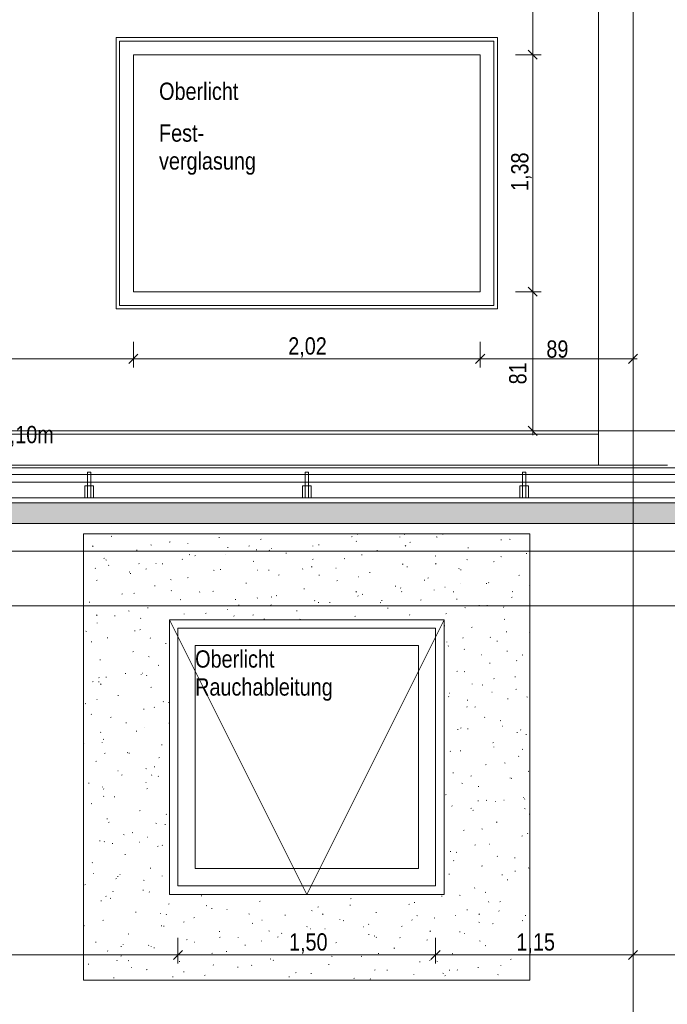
# Model space of a CAD drawing. Extents: x -720 to 300, y 62 to 1112.
# Tile 38 of 50: x -222 to -146, y 708 to 823. Entities that reach past the tile are written whole.
import ezdxf
from ezdxf.lldxf.tags import DXFTag

# ---------------------------------------------------------------- set-up
doc = ezdxf.new("R2010")
doc.units = 0
doc.layers.get('0').update_dxf_attribs({"lineweight": 13})
for name, color, linetype, lineweight, true_color in [('30 -36 Dächer- 3 Dachbeläge', 9, 'Continuous', 15, 0x808080), ('30 -36 Dächer- 3 Dachbeläge Gründach', 9, 'Continuous', 9, 0x808080), ('30 -36 Dächer- 4 Dachbekleidungen', 9, 'Continuous', 9, 0x808080), ('60- 61 allgemeine Ausstattung- 4 Terrassen', 9, 'Continuous', 9, 0x808080), ('70 -72 Beschriftung- 1 Beschriftung allgemein', 7, 'Continuous', 9, 0xff6633), ('70 -76 Bemaßung- 2 Allgemein', 9, 'Continuous', 5, 0x808080)]:
    doc.layers.add(name, color=color, linetype=linetype, lineweight=lineweight, true_color=true_color)
for name, color, linetype, lineweight in [('40 -43 Lüftungsanlagen - Entrauchung', 7, 'Continuous', 9), ('70 -71 Achsen- 1 Gebäudeachsen', 7, 'STRICHPUNKT2-A06DNB31MF', 18), ('70 -73 Bauteildarst.- 2 verdeckt 0.15', 7, 'grob-A06DNB30MF', 15)]:
    doc.layers.add(name, color=color, linetype=linetype, lineweight=lineweight)
doc.styles.get("Standard").update_dxf_attribs({"font": 'ARIALN.TTF'})
tags = doc.linetypes.add('grob-A06DNB30MF', pattern=[14, 3, -8, 3]).pattern_tags.tags
tags[8:9] = [DXFTag(74, 4), DXFTag(75, 0), DXFTag(340, '0'), DXFTag(46, 0.0), DXFTag(50, 0.0), DXFTag(44, 0.0), DXFTag(45, 0.0)]
tags[6:7] = [DXFTag(74, 4), DXFTag(75, 0), DXFTag(340, '0'), DXFTag(46, 0.0), DXFTag(50, 0.0), DXFTag(44, 0.0), DXFTag(45, 0.0)]
tags[4:5] = [DXFTag(74, 4), DXFTag(75, 0), DXFTag(340, '0'), DXFTag(46, 0.0), DXFTag(50, 0.0), DXFTag(44, 0.0), DXFTag(45, 0.0)]
tags = doc.linetypes.add('STRICHPUNKT2-A06DNB31MF', pattern=[12.7, 6.35, -3.175, 0, -3.175]).pattern_tags.tags
tags[10:11] = [DXFTag(74, 4), DXFTag(75, 0), DXFTag(340, '0'), DXFTag(46, 0.0), DXFTag(50, 0.0), DXFTag(44, 0.0), DXFTag(45, 0.0)]
tags[8:9] = [DXFTag(74, 4), DXFTag(75, 0), DXFTag(340, '0'), DXFTag(46, 0.0), DXFTag(50, 0.0), DXFTag(44, 0.0), DXFTag(45, 0.0)]
tags[6:7] = [DXFTag(74, 4), DXFTag(75, 0), DXFTag(340, '0'), DXFTag(46, 0.0), DXFTag(50, 0.0), DXFTag(44, 0.0), DXFTag(45, 0.0)]
tags[4:5] = [DXFTag(74, 4), DXFTag(75, 0), DXFTag(340, '0'), DXFTag(46, 0.0), DXFTag(50, 0.0), DXFTag(44, 0.0), DXFTag(45, 0.0)]

# ---------------------------------------------------------------- blocks, each defined once
blk = doc.blocks.new('Referenz-A06DNB32MF')
at = {"layer": '30 -36 Dächer- 3 Dachbeläge', "color": 0, "linetype": 'Continuous', "ltscale": 0.15}
for p, q in [((-6.75, 766.51), (-682.36, 766.51)), ((-682.36, 764.11), (-6.75, 764.11))]:
    blk.add_line(p, q, dxfattribs=at)
at = {"layer": '30 -36 Dächer- 3 Dachbeläge', "color": 0, "lineweight": 9}
for p, q in [((-682.36, 764.11), (-6.75, 764.11)), ((-200.53, 762.91), (-200.51, 762.91)), ((-182.43, 762.83), (-182.44, 762.9)), ((-177.01, 762.86), (-176.94, 762.83)), ((-172.54, 762.86), (-172.46, 762.88)), ((-213.25, 761.51), (-213.31, 761.45)), ((-211.14, 762.6), (-211.06, 762.62)), ((-206.5, 761.63), (-206.43, 761.6)), ((-204.36, 761.95), (-204.28, 761.97)), ((-202.21, 761.78), (-202.2, 761.75)), ((-198.55, 762.44), (-198.56, 762.51)), ((-195.03, 761.53), (-195.09, 761.47)), ((-193.75, 762.26), (-193.67, 762.28)), ((-187.63, 761.49), (-187.65, 761.52)), ((-186.97, 761.61), (-186.89, 761.63)), ((-183.15, 762.56), (-183.07, 762.58)), ((-182.56, 762.01), (-182.59, 762.04)), ((-177.5, 762.53), (-177.52, 762.56)), ((-176.82, 761.55), (-176.87, 761.49)), ((-176.36, 761.91), (-176.28, 761.93)), ((-173.26, 762.56), (-173.18, 762.54)), ((-165.76, 762.21), (-165.68, 762.23)), ((-164.75, 762.28), (-164.67, 762.25)), ((-208.18, 761), (-208.1, 761.02)), ((-201.97, 760.51), (-202.03, 760.46)), ((-201.39, 760.35), (-201.31, 760.37)), ((-197.76, 760.45), (-197.78, 760.48)), ((-197.57, 761.3), (-197.49, 761.32)), ((-194.24, 761.06), (-194.17, 761.03)), ((-192.69, 760.97), (-192.72, 761)), ((-192.51, 761.22), (-192.44, 761.2)), ((-190.79, 760.66), (-190.71, 760.67)), ((-181.97, 760.48), (-181.9, 760.45)), ((-180.18, 760.96), (-180.1, 760.98)), ((-169.58, 761.26), (-169.5, 761.28)), ((-162.79, 760.61), (-162.71, 760.63)), ((-212, 760.05), (-211.92, 760.07)), ((-211.76, 759.88), (-211.69, 759.86)), ((-211.46, 759.26), (-211.39, 759.23)), ((-207.89, 759.41), (-207.91, 759.44)), ((-205.93, 759.47), (-205.9, 759.47)), ((-205.21, 759.4), (-205.13, 759.42)), ((-202.82, 759.93), (-202.85, 759.96)), ((-194.61, 759.7), (-194.53, 759.72)), ((-187.62, 759.97), (-187.68, 759.93)), ((-184, 760.01), (-183.92, 760.03)), ((-177.22, 759.36), (-177.14, 759.38)), ((-173.4, 760.31), (-173.32, 760.33)), ((-173.27, 759.44), (-173.34, 759.39)), ((-169.71, 759.91), (-169.64, 759.88)), ((-166.61, 759.66), (-166.53, 759.68)), ((-165.73, 760.26), (-165.65, 760.24)), ((-212.95, 758.89), (-212.98, 758.92)), ((-209.03, 758.45), (-208.95, 758.47)), ((-208.88, 758.26), (-208.89, 758.33)), ((-207.02, 758.83), (-207.08, 758.78)), ((-199.2, 758.68), (-199.13, 758.65)), ((-198.43, 758.75), (-198.35, 758.77)), ((-194.12, 758.69), (-194.09, 758.69)), ((-192.77, 758.65), (-192.77, 758.72)), ((-191.64, 758.1), (-191.56, 758.12)), ((-188.8, 758.85), (-188.86, 758.8)), ((-187.82, 759.05), (-187.74, 759.07)), ((-186.94, 758.11), (-186.86, 758.08)), ((-184.98, 758.92), (-184.91, 758.9)), ((-181.04, 758.4), (-180.96, 758.42)), ((-176.65, 759.04), (-176.66, 759.11)), ((-170.59, 758.87), (-170.64, 758.82)), ((-170.43, 758.71), (-170.35, 758.73)), ((-163.65, 758.06), (-163.57, 758.08)), ((-212.85, 757.49), (-212.77, 757.51)), ((-204.23, 757.58), (-204.16, 757.55)), ((-202.25, 757.8), (-202.17, 757.82)), ((-195.46, 757.15), (-195.38, 757.17)), ((-184.86, 757.45), (-184.78, 757.47)), ((-182.31, 757.91), (-182.28, 757.91)), ((-174.67, 757.53), (-174.6, 757.5)), ((-174.25, 757.76), (-174.17, 757.77)), ((-170.5, 757.13), (-170.47, 757.13)), ((-167.47, 757.11), (-167.39, 757.13)), ((-167.16, 757.2), (-167.19, 757.23)), ((-162.41, 756.96), (-162.35, 756.93)), ((-209.89, 755.89), (-209.81, 755.91)), ((-208.42, 755.99), (-208.48, 755.95)), ((-206.07, 756.85), (-205.99, 756.86)), ((-204.16, 756.31), (-204.09, 756.28)), ((-200.79, 756.16), (-200.85, 756.1)), ((-199.28, 756.2), (-199.2, 756.22)), ((-188.68, 756.5), (-188.6, 756.52)), ((-182.57, 756.18), (-182.63, 756.12)), ((-181.89, 755.85), (-181.81, 755.87)), ((-178.07, 756.8), (-177.99, 756.82)), ((-177.45, 756.62), (-177.38, 756.6)), ((-177.29, 756.16), (-177.32, 756.19)), ((-173.52, 756.38), (-173.5, 756.35)), ((-172.23, 756.68), (-172.26, 756.71)), ((-171.29, 756.15), (-171.21, 756.17)), ((-164.36, 756.2), (-164.41, 756.14)), ((-213.71, 754.94), (-213.63, 754.96)), ((-203.1, 755.24), (-203.02, 755.26)), ((-196.7, 755.28), (-196.63, 755.25)), ((-194.07, 755.46), (-194.13, 755.41)), ((-192.49, 754.6), (-192.52, 754.63)), ((-192.5, 755.55), (-192.42, 755.57)), ((-191.9, 755.73), (-191.83, 755.7)), ((-187.42, 755.12), (-187.45, 755.15)), ((-186.98, 754.87), (-186.99, 754.94)), ((-185.71, 754.9), (-185.63, 754.92)), ((-182.36, 755.64), (-182.39, 755.67)), ((-179.72, 754.92), (-179.79, 754.88)), ((-179.64, 755.16), (-179.56, 755.13)), ((-175.11, 755.2), (-175.03, 755.22)), ((-170.87, 755.26), (-170.87, 755.33)), ((-164.5, 755.5), (-164.42, 755.52)), ((-86.95, 754.51), (-682.36, 754.51)), ((-209.13, 753.93), (-209.05, 753.9)), ((-206.92, 754.29), (-206.84, 754.31)), ((-203.1, 754.47), (-203.1, 754.54)), ((-202.62, 753.56), (-202.65, 753.59)), ((-200.14, 753.64), (-200.06, 753.66)), ((-197.55, 754.08), (-197.58, 754.11)), ((-196.32, 754.59), (-196.24, 754.61)), ((-194.56, 753.48), (-194.62, 753.43)), ((-189.53, 753.95), (-189.45, 753.96)), ((-178.93, 754.25), (-178.85, 754.27)), ((-176.35, 753.5), (-176.4, 753.45)), ((-172.14, 753.6), (-172.06, 753.62)), ((-169.92, 754.32), (-169.85, 754.29)), ((-168.32, 754.55), (-168.24, 754.57)), ((-167.37, 754.58), (-167.3, 754.55)), ((-165.38, 754.39), (-165.44, 754.34)), ((-212.78, 753.46), (-212.84, 753.41)), ((-212.75, 752.52), (-212.78, 752.55)), ((-210.74, 753.34), (-210.66, 753.36)), ((-207.68, 753.04), (-207.71, 753.07)), ((-196.86, 753.36), (-196.79, 753.33)), ((-193.35, 752.99), (-193.27, 753.01)), ((-189.17, 752.97), (-189.1, 752.95)), ((-182.75, 753.3), (-182.67, 753.32)), ((-165.36, 752.95), (-165.28, 752.97)), ((-214.09, 751.56), (-214.02, 751.53)), ((-208.43, 751.63), (-208.35, 751.61)), ((-207.78, 751.74), (-207.7, 751.76)), ((-172.34, 752.21), (-172.26, 752.18)), ((-169.18, 752), (-169.1, 752.02)), ((-165.08, 751.47), (-165.09, 751.54)), ((-162.39, 752.01), (-162.35, 752)), ((-162.39, 751.35), (-162.35, 751.36)), ((-213.43, 750.3), (-213.44, 750.37)), ((-211.6, 750.78), (-211.52, 750.8)), ((-206.55, 750.79), (-206.61, 750.73)), ((-204.81, 750.14), (-204.73, 750.15)), ((-172.03, 750.31), (-172.05, 750.34)), ((-170.12, 750.83), (-170.17, 750.77)), ((-166.96, 750.83), (-166.99, 750.86)), ((-166.21, 750.4), (-166.14, 750.42)), ((-208.63, 749.18), (-208.55, 749.2)), ((-171.83, 749.87), (-171.89, 749.83)), ((-170.03, 749.44), (-169.96, 749.46)), ((-165.04, 749.26), (-164.96, 749.23)), ((-212.45, 748.23), (-212.38, 748.25)), ((-206.79, 748.61), (-206.72, 748.58)), ((-168.03, 748.82), (-168, 748.82)), ((-167.07, 747.84), (-166.99, 747.86)), ((-163.89, 748.15), (-163.94, 748.1)), ((-163.25, 748.79), (-163.17, 748.81)), ((-209.49, 746.63), (-209.41, 746.65)), ((-207.48, 746.67), (-207.51, 746.7)), ((-205.67, 747.58), (-205.59, 747.6)), ((-170.89, 746.89), (-170.81, 746.91)), ((-170, 746.88), (-169.93, 746.85)), ((-213.31, 745.68), (-213.23, 745.7)), ((-212.62, 745.68), (-212.55, 745.66)), ((-212.55, 746.15), (-212.57, 746.18)), ((-211.75, 746.23), (-211.68, 746.2)), ((-207.65, 746.51), (-207.65, 746.58)), ((-206.97, 746.43), (-207.03, 746.38)), ((-166.58, 746.07), (-166.51, 746.04)), ((-164.1, 746.24), (-164.03, 746.26)), ((-212.31, 745.42), (-212.37, 745.36)), ((-206.52, 745.03), (-206.45, 745.05)), ((-171.74, 744.34), (-171.67, 744.36)), ((-169.09, 745.43), (-169.08, 745.4)), ((-167.92, 745.29), (-167.85, 745.31)), ((-166.76, 744.46), (-166.78, 744.48)), ((-163.93, 744.82), (-164, 744.78)), ((-212.81, 743.63), (-212.78, 743.62)), ((-210.34, 744.08), (-210.27, 744.09)), ((-205.09, 743.38), (-205.02, 743.36)), ((-204.45, 743.28), (-204.38, 743.25)), ((-171.82, 743.94), (-171.85, 743.97)), ((-169.63, 743.51), (-169.64, 743.58)), ((-164.96, 743.69), (-164.88, 743.71)), ((-162.7, 743.93), (-162.62, 743.9)), ((-214.16, 743.12), (-214.09, 743.14)), ((-207.38, 742.47), (-207.3, 742.49)), ((-206.08, 742.74), (-206.14, 742.69)), ((-169.65, 742.78), (-169.7, 742.73)), ((-168.78, 742.73), (-168.7, 742.75)), ((-213.42, 741.91), (-213.48, 741.86)), ((-211.2, 741.52), (-211.12, 741.54)), ((-209.41, 740.91), (-209.34, 740.88)), ((-204.41, 740.87), (-204.35, 740.89)), ((-167.66, 741.56), (-167.59, 741.53)), ((-165.81, 741.13), (-165.74, 741.15)), ((-212.34, 739.78), (-212.37, 739.81)), ((-208.23, 739.92), (-208.16, 739.94)), ((-207.28, 740.3), (-207.3, 740.33)), ((-170.78, 740.12), (-170.7, 740.1)), ((-170.38, 740.31), (-170.45, 740.26)), ((-169.63, 740.18), (-169.56, 740.2)), ((-165.57, 740.51), (-165.53, 740.51)), ((-163.85, 739.73), (-163.86, 739.8)), ((-163.42, 740.11), (-163.47, 740.05)), ((-212.19, 738.55), (-212.2, 738.62)), ((-212.05, 738.97), (-211.98, 738.99)), ((-166.67, 738.58), (-166.59, 738.6)), ((-162.85, 739.53), (-162.77, 739.55)), ((-214.35, 738.52), (-214.3, 738.5)), ((-209.28, 737.44), (-209.21, 737.41)), ((-205.27, 738.32), (-205.19, 738.34)), ((-171.62, 737.56), (-171.64, 737.59)), ((-170.49, 737.63), (-170.41, 737.65)), ((-166.55, 738.08), (-166.58, 738.11)), ((-163.25, 737.82), (-163.17, 737.8)), ((-212.91, 736.41), (-212.83, 736.43)), ((-211.84, 737.37), (-211.9, 737.32)), ((-209.09, 737.37), (-209.01, 737.38)), ((-205.52, 736.86), (-205.59, 736.81)), ((-163.7, 736.98), (-163.63, 737)), ((-210.34, 735.31), (-210.31, 735.31)), ((-207.08, 735.58), (-207, 735.55)), ((-206.12, 735.76), (-206.05, 735.78)), ((-167.52, 736.02), (-167.45, 736.04)), ((-165.32, 736.23), (-165.25, 736.2)), ((-162.49, 735.25), (-162.55, 735.21)), ((-209.94, 734.81), (-209.87, 734.83)), ((-206.41, 734.77), (-206.42, 734.84)), ((-205.61, 734.7), (-205.67, 734.64)), ((-171.34, 735.07), (-171.27, 735.09)), ((-169.18, 734.74), (-169.23, 734.68)), ((-164.67, 734.48), (-164.65, 734.45)), ((-164.56, 734.42), (-164.48, 734.44)), ((-213.76, 733.86), (-213.69, 733.88)), ((-212.14, 733.41), (-212.16, 733.44)), ((-212.04, 733.21), (-211.97, 733.18)), ((-207.07, 733.93), (-207.1, 733.96)), ((-206.98, 733.21), (-206.9, 733.23)), ((-170.29, 733.86), (-170.21, 733.83)), ((-168.38, 733.47), (-168.3, 733.49)), ((-211.97, 732.34), (-212.04, 732.3)), ((-210.8, 732.26), (-210.72, 732.28)), ((-172.2, 732.52), (-172.12, 732.54)), ((-168.4, 731.77), (-168.4, 731.84)), ((-167.44, 731.87), (-167.37, 731.85)), ((-166.35, 731.71), (-166.38, 731.74)), ((-165.41, 731.87), (-165.34, 731.89)), ((-163.1, 732.2), (-163.06, 732.2)), ((-162.95, 732.06), (-163, 732.01)), ((-213.48, 731.49), (-213.4, 731.47)), ((-207.83, 730.66), (-207.76, 730.67)), ((-171.41, 731.19), (-171.44, 731.22)), ((-169.23, 730.92), (-169.16, 730.94)), ((-168.94, 730.74), (-169, 730.69)), ((-162.99, 730.91), (-162.91, 730.88)), ((-211.65, 729.7), (-211.58, 729.72)), ((-204.74, 730.26), (-204.67, 730.23)), ((-162.45, 730.27), (-162.37, 730.29)), ((-211.37, 729.33), (-211.43, 729.27)), ((-205.95, 729.19), (-205.87, 729.16)), ((-204.87, 729.05), (-204.79, 729.07)), ((-170.09, 728.36), (-170.01, 728.38)), ((-167.95, 728.53), (-167.88, 728.5)), ((-166.27, 729.32), (-166.19, 729.33)), ((-212.51, 727.15), (-212.43, 727.17)), ((-209.7, 727.88), (-209.63, 727.85)), ((-208.69, 728.1), (-208.61, 728.12)), ((-206.87, 727.56), (-206.9, 727.59)), ((-163.3, 727.71), (-163.23, 727.73)), ((-162.61, 727.98), (-162.62, 728.05)), ((-211.93, 727.04), (-211.96, 727.07)), ((-210.96, 726.8), (-210.97, 726.88)), ((-207.88, 727), (-207.84, 727)), ((-205.72, 726.5), (-205.65, 726.52)), ((-205.14, 726.65), (-205.2, 726.6)), ((-168.7, 726.69), (-168.76, 726.64)), ((-167.12, 726.76), (-167.05, 726.78)), ((-209.54, 725.55), (-209.47, 725.57)), ((-171.63, 725.92), (-171.56, 725.9)), ((-171.21, 724.82), (-171.24, 724.85)), ((-170.94, 725.81), (-170.87, 725.83)), ((-166.15, 725.34), (-166.17, 725.37)), ((-164.16, 725.16), (-164.08, 725.18)), ((-213.36, 724.6), (-213.29, 724.61)), ((-206.58, 723.95), (-206.5, 723.97)), ((-167.98, 724.21), (-167.9, 724.23)), ((-162.48, 724.01), (-162.53, 723.96)), ((-213.21, 723.37), (-213.19, 723.34)), ((-210.53, 722.77), (-210.59, 722.73)), ((-210.4, 722.99), (-210.32, 723.01)), ((-210.14, 723.24), (-210.07, 723.22)), ((-207.36, 722.56), (-207.29, 722.53)), ((-205.18, 723.02), (-205.18, 723.09)), ((-171.8, 723.25), (-171.72, 723.27)), ((-165.61, 723.21), (-165.54, 723.18)), ((-165.01, 722.61), (-164.94, 722.62)), ((-164.1, 723.62), (-164.03, 723.6)), ((-214.22, 722.04), (-214.14, 722.06)), ((-207.43, 721.39), (-207.36, 721.41)), ((-168.83, 721.65), (-168.76, 721.67)), ((-211.73, 720.67), (-211.76, 720.7)), ((-211.25, 720.44), (-211.18, 720.46)), ((-210.9, 721.28), (-210.95, 721.23)), ((-206.66, 721.19), (-206.69, 721.22)), ((-200.65, 720.74), (-200.57, 720.76)), ((-183.26, 720.4), (-183.18, 720.42)), ((-172.65, 720.7), (-172.58, 720.72)), ((-170.57, 720.83), (-170.5, 720.8)), ((-167.49, 721.17), (-167.56, 721.13)), ((-212.33, 720.18), (-212.25, 720.15)), ((-204.47, 719.79), (-204.39, 719.81)), ((-200.06, 719.61), (-199.99, 719.58)), ((-199.39, 719.24), (-199.4, 719.31)), ((-197.68, 719.14), (-197.61, 719.16)), ((-193.86, 720.09), (-193.79, 720.11)), ((-187.08, 719.44), (-187, 719.46)), ((-183.28, 719.63), (-183.29, 719.7)), ((-176.47, 719.75), (-176.4, 719.77)), ((-175.83, 719.98), (-175.75, 719.96)), ((-169.69, 719.1), (-169.61, 719.12)), ((-167.16, 720.02), (-167.17, 720.09)), ((-165.87, 720.05), (-165.79, 720.07)), ((-208.29, 718.84), (-208.21, 718.86)), ((-205.41, 718.69), (-205.37, 718.69)), ((-204.67, 718.61), (-204.73, 718.55)), ((-201.5, 718.19), (-201.43, 718.21)), ((-195.08, 718.64), (-195.01, 718.61)), ((-190.9, 718.49), (-190.82, 718.51)), ((-187.8, 719.03), (-187.73, 719)), ((-186.45, 718.63), (-186.51, 718.57)), ((-184.51, 717.98), (-184.5, 717.94)), ((-180.29, 718.8), (-180.22, 718.81)), ((-176.07, 717.93), (-176.1, 717.96)), ((-175.54, 718.46), (-175.46, 718.43)), ((-173.51, 718.15), (-173.43, 718.17)), ((-171.01, 718.45), (-171.03, 718.48)), ((-168.23, 718.64), (-168.29, 718.59)), ((-165.94, 718.97), (-165.97, 719)), ((-162.91, 718.45), (-162.83, 718.47)), ((-214.33, 717.29), (-214.26, 717.27)), ((-212.11, 717.89), (-212.03, 717.9)), ((-205.32, 717.24), (-205.25, 717.26)), ((-205.03, 717.23), (-204.95, 717.2)), ((-202.63, 717.72), (-202.7, 717.68)), ((-194.72, 717.54), (-194.64, 717.56)), ((-193.6, 717.91), (-193.56, 717.91)), ((-188.29, 717.19), (-188.35, 717.14)), ((-187.93, 716.89), (-187.86, 716.91)), ((-186.2, 716.89), (-186.23, 716.92)), ((-184.11, 717.84), (-184.04, 717.86)), ((-181.79, 717.13), (-181.75, 717.13)), ((-181.14, 717.41), (-181.16, 717.44)), ((-177.33, 717.19), (-177.25, 717.21)), ((-168.3, 717.68), (-168.22, 717.65)), ((-166.73, 717.5), (-166.65, 717.52)), ((-163.27, 717.88), (-163.2, 717.85)), ((-209.14, 716.28), (-209.07, 716.3)), ((-202.36, 715.63), (-202.28, 715.65)), ((-198.54, 716.59), (-198.46, 716.61)), ((-198.44, 715.93), (-198.5, 715.88)), ((-196.33, 715.85), (-196.36, 715.88)), ((-192.76, 716.66), (-192.69, 716.63)), ((-191.76, 715.94), (-191.68, 715.96)), ((-191.27, 716.37), (-191.29, 716.4)), ((-187.55, 716.33), (-187.48, 716.31)), ((-181.15, 716.24), (-181.07, 716.26)), ((-180.5, 716.08), (-180.43, 716.05)), ((-180.22, 715.95), (-180.28, 715.9)), ((-177.49, 715.84), (-177.5, 715.91)), ((-173.94, 716.65), (-174.01, 716.61)), ((-170.55, 716.54), (-170.47, 716.56)), ((-169.98, 716.35), (-169.94, 716.35)), ((-163.76, 715.9), (-163.68, 715.91)), ((-212.96, 715.33), (-212.89, 715.35)), ((-209.99, 714.86), (-209.92, 714.83)), ((-209.73, 715.06), (-209.73, 715.13)), ((-206.8, 714.99), (-206.73, 714.97)), ((-206.46, 714.82), (-206.49, 714.84)), ((-206.18, 714.68), (-206.1, 714.7)), ((-201.4, 715.33), (-201.42, 715.36)), ((-195.58, 714.99), (-195.5, 715)), ((-193.61, 715.45), (-193.62, 715.52)), ((-184.97, 715.29), (-184.89, 715.31)), ((-178.19, 714.64), (-178.11, 714.66)), ((-174.37, 715.59), (-174.29, 715.61)), ((-168.24, 715.51), (-168.16, 715.48)), ((-167.58, 714.94), (-167.5, 714.96)), ((-211.53, 714.3), (-211.55, 714.33)), ((-210, 713.73), (-209.92, 713.75)), ((-199.4, 714.03), (-199.32, 714.05)), ((-197.73, 714.28), (-197.65, 714.25)), ((-192.61, 713.38), (-192.53, 713.4)), ((-188.79, 714.34), (-188.71, 714.36)), ((-185.46, 713.71), (-185.39, 713.68)), ((-182.01, 713.69), (-181.93, 713.71)), ((-180.02, 714.03), (-179.95, 714.01)), ((-171.4, 713.99), (-171.32, 714.01)), ((-164.62, 713.34), (-164.54, 713.36)), ((-213.82, 712.78), (-213.74, 712.8)), ((-210.43, 713.24), (-210.48, 713.18)), ((-209.08, 713.21), (-209.15, 713.16)), ((-208.78, 712.42), (-208.77, 712.39)), ((-203.22, 713.08), (-203.14, 713.1)), ((-199.27, 712.69), (-199.2, 712.67)), ((-196.43, 712.43), (-196.35, 712.45)), ((-194.74, 712.67), (-194.8, 712.63)), ((-192.21, 713.26), (-192.27, 713.2)), ((-185.83, 712.74), (-185.75, 712.75)), ((-175.22, 713.04), (-175.14, 713.06)), ((-173.99, 713.27), (-174.05, 713.22)), ((-173.2, 713.13), (-173.13, 713.1)), ((-168.44, 712.39), (-168.36, 712.41)), ((-165.74, 712.6), (-165.76, 712.63)), ((-210.86, 711.18), (-210.78, 711.2)), ((-207.04, 712.13), (-206.96, 712.15)), ((-203.94, 711.27), (-203.95, 711.34)), ((-202.69, 711.91), (-202.62, 711.88)), ((-200.25, 711.48), (-200.17, 711.5)), ((-190.43, 711.33), (-190.35, 711.3)), ((-189.65, 711.78), (-189.57, 711.8)), ((-187.83, 711.67), (-187.83, 711.74)), ((-182.86, 711.13), (-182.78, 711.15)), ((-180.93, 711.04), (-180.96, 711.07)), ((-180.39, 712.14), (-180.46, 712.09)), ((-179.04, 712.09), (-178.96, 712.1)), ((-175.87, 711.56), (-175.89, 711.59)), ((-172.49, 711.73), (-172.42, 711.71)), ((-172.26, 711.44), (-172.18, 711.46)), ((-171.71, 712.06), (-171.72, 712.13)), ((-170.8, 712.08), (-170.83, 712.11)), ((-166.05, 711.6), (-166.11, 711.56))]:
    blk.add_line(p, q, dxfattribs=at)
at = {"layer": '30 -36 Dächer- 3 Dachbeläge', "color": 0, "linetype": 'Continuous', "lineweight": 9, "ltscale": 0.13}
for p, q in [((-214.35, 762.91), (-214.35, 710.91)), ((-162.35, 762.91), (-214.35, 762.91)), ((-162.35, 710.91), (-162.35, 762.91)), ((-204.35, 720.91), (-204.35, 752.91)), ((-204.35, 752.91), (-172.35, 752.91)), ((-172.35, 752.91), (-172.35, 720.91)), ((-172.35, 720.91), (-204.35, 720.91)), ((-214.35, 710.91), (-162.35, 710.91))]:
    blk.add_line(p, q, dxfattribs=at)
at = {"layer": '30 -36 Dächer- 3 Dachbeläge', "color": 0, "linetype": 'Continuous', "lineweight": 0, "ltscale": 0.13}
for points in [[(-682.36, 766.51), (-6.75, 766.51), (-682.36, 765.16)], [(-682.36, 765.16), (-6.75, 766.51), (-6.75, 764.11)], [(-682.36, 765.16), (-6.75, 764.11), (-682.36, 764.11)]]:
    blk.add_solid(points, dxfattribs=at)
at = {"layer": '30 -36 Dächer- 3 Dachbeläge Gründach', "color": 0, "linetype": 'Continuous', "ltscale": 0.13}
blk.add_line((-16.15, 760.91), (-682.36, 760.91), dxfattribs=at)
at = {"layer": '30 -36 Dächer- 4 Dachbekleidungen', "color": 0, "linetype": 'Continuous', "ltscale": 0.13}
for p, q in [((-682.36, 770.61), (-6.75, 770.61)), ((-6.75, 769.81), (-682.36, 769.81)), ((-213.49, 770.11), (-213.89, 770.11)), ((-213.89, 770.11), (-213.89, 768.51)), ((-213.49, 768.51), (-213.49, 770.11)), ((-188.15, 770.11), (-188.55, 770.11)), ((-188.55, 770.11), (-188.55, 768.51)), ((-188.15, 768.51), (-188.15, 770.11)), ((-162.82, 770.11), (-163.22, 770.11)), ((-163.22, 770.11), (-163.22, 768.51)), ((-162.82, 768.51), (-162.82, 770.11)), ((-682.36, 768.91), (-6.75, 768.91)), ((-213.89, 768.51), (-214.19, 768.51)), ((-214.19, 768.51), (-214.19, 767.11)), ((-213.89, 767.11), (-213.89, 768.51)), ((-213.89, 768.51), (-213.49, 768.51)), ((-213.49, 768.51), (-213.49, 767.11)), ((-213.49, 768.51), (-213.19, 768.51)), ((-213.19, 768.51), (-213.19, 767.11)), ((-188.55, 768.51), (-188.85, 768.51)), ((-188.85, 768.51), (-188.85, 767.11)), ((-188.55, 767.11), (-188.55, 768.51)), ((-188.55, 768.51), (-188.15, 768.51)), ((-188.15, 768.51), (-188.15, 767.11)), ((-188.15, 768.51), (-187.85, 768.51)), ((-187.85, 768.51), (-187.85, 767.11)), ((-163.22, 768.51), (-163.52, 768.51)), ((-163.52, 768.51), (-163.52, 767.11)), ((-163.22, 767.11), (-163.22, 768.51)), ((-163.22, 768.51), (-162.82, 768.51)), ((-162.82, 768.51), (-162.82, 767.11)), ((-162.82, 768.51), (-162.52, 768.51)), ((-162.52, 768.51), (-162.52, 767.11)), ((-6.75, 767.11), (-682.36, 767.11)), ((-214.19, 767.11), (-213.89, 767.11)), ((-213.49, 767.11), (-213.89, 767.11)), ((-213.19, 767.11), (-213.49, 767.11)), ((-188.85, 767.11), (-188.55, 767.11)), ((-188.15, 767.11), (-188.55, 767.11)), ((-187.85, 767.11), (-188.15, 767.11)), ((-163.52, 767.11), (-163.22, 767.11)), ((-162.82, 767.11), (-163.22, 767.11)), ((-162.52, 767.11), (-162.82, 767.11))]:
    blk.add_line(p, q, dxfattribs=at)
at = {"layer": '40 -43 Lüftungsanlagen - Entrauchung', "color": 0}
for p, q in [((-210.55, 820.71), (-166.15, 820.71)), ((-210.55, 789.11), (-210.55, 820.71)), ((-166.15, 820.71), (-166.15, 789.11)), ((-166.15, 789.11), (-210.55, 789.11)), ((-204.35, 752.91), (-172.35, 752.91)), ((-204.35, 720.91), (-204.35, 752.91)), ((-204.35, 752.91), (-188.35, 720.91)), ((-188.35, 720.91), (-172.35, 752.91)), ((-172.35, 752.91), (-172.35, 720.91)), ((-172.35, 720.91), (-204.35, 720.91))]:
    blk.add_line(p, q, dxfattribs=at)
at = {"layer": '40 -43 Lüftungsanlagen - Entrauchung', "color": 0, "linetype": 'Continuous', "ltscale": 0.13}
for p, q in [((-210.15, 820.31), (-166.55, 820.31)), ((-210.15, 789.51), (-210.15, 820.31)), ((-166.55, 820.31), (-166.55, 789.51)), ((-166.55, 789.51), (-210.15, 789.51)), ((-201.35, 749.91), (-175.35, 749.91)), ((-201.35, 723.91), (-201.35, 749.91)), ((-175.35, 749.91), (-175.35, 723.91)), ((-175.35, 723.91), (-201.35, 723.91))]:
    blk.add_line(p, q, dxfattribs=at)
at = {"layer": '60- 61 allgemeine Ausstattung- 4 Terrassen', "color": 0, "linetype": 'Continuous', "ltscale": 0.13}
for p, q in [((-154.35, 770.91), (-154.35, 1003.91)), ((-298.35, 774.51), (-154.35, 774.51)), ((-154.35, 774.51), (-154.35, 770.91)), ((-154.35, 770.91), (-298.35, 770.91)), ((-146.35, 770.91), (-154.35, 770.91))]:
    blk.add_line(p, q, dxfattribs=at)
at = {"layer": '70 -71 Achsen- 1 Gebäudeachsen', "color": 0, "linetype": 'STRICHPUNKT2-A06DNB31MF', "ltscale": 0.18}
for p, q in [((-150.35, 1084.85), (-150.35, 85.41)), ((-682.36, 774.91), (76.35, 774.91))]:
    blk.add_line(p, q, dxfattribs=at)
at = {"layer": '70 -73 Bauteildarst.- 2 verdeckt 0.15', "color": 0, "linetype": 'grob-A06DNB30MF', "ltscale": 0.15}
for p, q in [((-208.55, 818.71), (-168.15, 818.71)), ((-208.55, 791.11), (-208.55, 818.71)), ((-168.15, 818.71), (-168.15, 791.11)), ((-168.15, 791.11), (-208.55, 791.11)), ((-203.35, 751.91), (-173.35, 751.91)), ((-203.35, 721.91), (-203.35, 751.91)), ((-173.35, 751.91), (-173.35, 721.91)), ((-173.35, 721.91), (-203.35, 721.91))]:
    blk.add_line(p, q, dxfattribs=at)
at = {"layer": '70 -76 Bemaßung- 2 Allgemein', "color": 0, "linetype": 'Continuous', "ltscale": 0.13}
for p, q in [((-162.03, 819.77), (-162.03, 998.85)), ((-161.5, 818.18), (-162.56, 819.24)), ((-162.56, 819.24), (-161.5, 818.18)), ((-162.03, 818.21), (-162.03, 819.77)), ((-162.03, 819.21), (-162.03, 817.65)), ((-164.03, 818.71), (-161.03, 818.71)), ((-164.03, 818.71), (-161.03, 818.71)), ((-162.03, 792.17), (-162.03, 817.65)), ((-161.5, 790.58), (-162.56, 791.64)), ((-162.56, 791.64), (-161.5, 790.58)), ((-162.03, 790.61), (-162.03, 792.17)), ((-162.03, 791.61), (-162.03, 790.05)), ((-164.03, 791.11), (-161.03, 791.11)), ((-164.03, 791.11), (-161.03, 791.11)), ((-162.03, 775.97), (-162.03, 790.05)), ((-208.55, 785.28), (-208.55, 782.28)), ((-208.55, 785.28), (-208.55, 782.28)), ((-168.15, 785.28), (-168.15, 782.28)), ((-168.15, 785.28), (-168.15, 782.28)), ((-150.35, 785.28), (-150.35, 782.28)), ((-208.02, 783.82), (-209.08, 782.75)), ((-209.08, 782.75), (-208.02, 783.82)), ((-167.62, 783.82), (-168.68, 782.75)), ((-168.68, 782.75), (-167.62, 783.82)), ((-149.82, 783.82), (-150.88, 782.75)), ((-209.61, 783.28), (-453.29, 783.28)), ((-208.05, 783.28), (-209.61, 783.28)), ((-209.05, 783.28), (-207.49, 783.28)), ((-169.21, 783.28), (-207.49, 783.28)), ((-167.65, 783.28), (-169.21, 783.28)), ((-168.65, 783.28), (-167.09, 783.28)), ((-151.41, 783.28), (-167.09, 783.28)), ((-149.85, 783.28), (-151.41, 783.28)), ((-161.5, 774.38), (-162.56, 775.44)), ((-162.03, 774.41), (-162.03, 775.97)), ((-160.03, 774.91), (-163.03, 774.91)), ((-203.35, 715.86), (-203.35, 712.86)), ((-203.35, 715.86), (-203.35, 712.86)), ((-173.35, 715.86), (-173.35, 712.86)), ((-173.35, 715.86), (-173.35, 712.86)), ((-150.35, 715.86), (-150.35, 712.86)), ((-150.35, 715.86), (-150.35, 712.86)), ((-204.41, 713.86), (-248.29, 713.86)), ((-202.85, 713.86), (-204.41, 713.86)), ((-202.82, 714.39), (-203.88, 713.33)), ((-203.88, 713.33), (-202.82, 714.39)), ((-203.85, 713.86), (-202.29, 713.86)), ((-174.41, 713.86), (-202.29, 713.86)), ((-172.85, 713.86), (-174.41, 713.86)), ((-172.82, 714.39), (-173.88, 713.33)), ((-173.88, 713.33), (-172.82, 714.39)), ((-173.85, 713.86), (-172.29, 713.86)), ((-151.41, 713.86), (-172.29, 713.86)), ((-149.85, 713.86), (-151.41, 713.86)), ((-149.82, 714.39), (-150.88, 713.33)), ((-150.88, 713.33), (-149.82, 714.39)), ((-150.85, 713.86), (-149.29, 713.86)), ((-128.41, 713.86), (-149.29, 713.86))]:
    blk.add_line(p, q, dxfattribs=at)
at = {"layer": '70 -72 Beschriftung- 1 Beschriftung allgemein', "color": 0, "linetype": 'Continuous', "ltscale": 0.13, "char_height": 2.0138, "attachment_point": 1, "rotation": 359.9947}
for s, insert in [('{\\fArial Narrow;Oberlicht}', (-205.55, 815.47)), ('{\\fArial Narrow;Oberlicht}', (-201.35, 749.34)), ('{\\fArial Narrow;Rauchableitung}', (-201.35, 746.08))]:
    blk.add_mtext(s, dxfattribs=dict(at, insert=insert))
at = {"layer": '70 -72 Beschriftung- 1 Beschriftung allgemein', "color": 0, "linetype": 'Continuous', "ltscale": 0.13, "char_height": 2.0138, "attachment_point": 1}
for s, insert in [('{\\fArial Narrow;Fest-}', (-205.56, 810.6)), ('{\\fArial Narrow;verglasung}', (-205.56, 807.35)), ('{\\fArial Narrow;BRH Geländer 1,10m}', (-239.87, 775.48))]:
    blk.add_mtext(s, dxfattribs=dict(at, insert=insert))
at = {"layer": '70 -76 Bemaßung- 2 Allgemein', "color": 0, "linetype": 'Continuous', "ltscale": 0.13, "char_height": 2.0138, "attachment_point": 1, "rotation": 90}
for s, insert in [('{\\fArial Narrow;1,38}', (-164.55, 802.84)), ('{\\fArial Narrow;81}', (-164.78, 780.32))]:
    blk.add_mtext(s, dxfattribs=dict(at, insert=insert))
at = {"layer": '70 -76 Bemaßung- 2 Allgemein', "color": 0, "linetype": 'Continuous', "ltscale": 0.13, "char_height": 2.0138, "attachment_point": 1}
for s, insert in [('{\\fArial Narrow;2,02}', (-190.51, 785.8)), ('{\\fArial Narrow;89}', (-160.44, 785.44)), ('{\\fArial Narrow;1,50}', (-190.42, 716.38)), ('{\\fArial Narrow;1,15}', (-163.93, 716.38))]:
    blk.add_mtext(s, dxfattribs=dict(at, insert=insert))

msp = doc.modelspace()

# ---------------------------------------------------------------- block references
at = {"color": 8, "lineweight": 13, "ltscale": 0.13, "true_color": 0x808080}
msp.add_blockref('Referenz-A06DNB32MF', (0, 0), dxfattribs=at)

doc.saveas('drawing.dxf')
